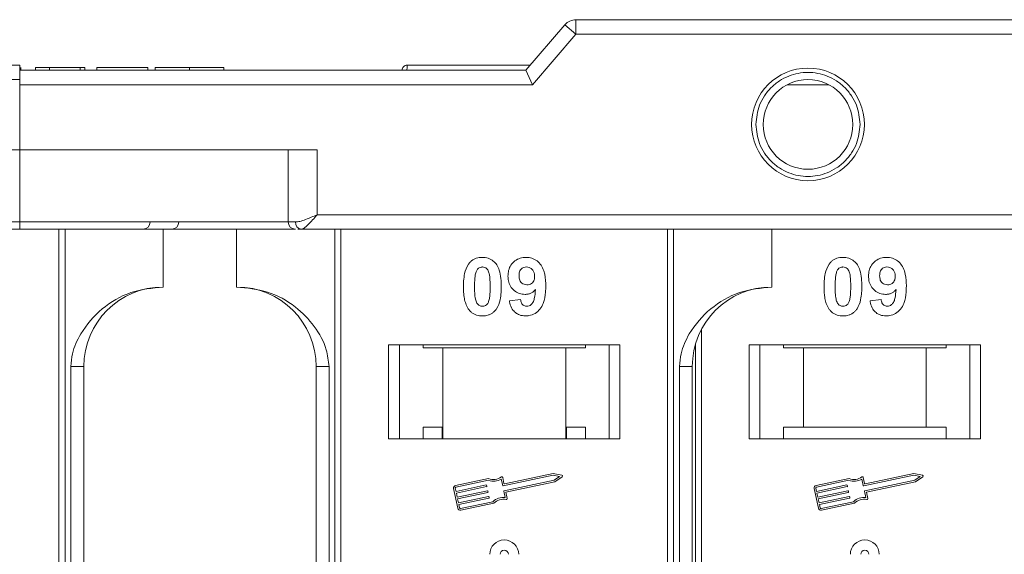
# Model space of a CAD drawing. Header units: millimetres. Extents: x 1675 to 3137, y 343 to 1376.
# Tile 22 of 84: x 2448 to 2516, y 654 to 691. Entities that reach past the tile are written whole.
import ezdxf

# ---------------------------------------------------------------- set-up
doc = ezdxf.new("R2010")
doc.units = ezdxf.units.MM

msp = doc.modelspace()

# ---------------------------------------------------------------- linework, layer by layer
at = {"color": 7, "linetype": 'Continuous', "lineweight": 15}
for p, q in [((2485.583, 691.087), (2482.883, 687.936)), ((2486.342, 690.436), (2485.583, 691.087)), ((2486.342, 690.436), (2486.342, 691.436)), ((2538.883, 691.436), (2486.342, 691.436)), ((2483.342, 686.936), (2486.342, 690.436)), ((2486.342, 690.436), (2538.883, 690.436)), ((2474.662, 688.286), (2474.662, 688.286)), ((2482.883, 687.936), (2447.883, 687.936)), ((2474.312, 687.936), (2447.883, 687.936)), ((2447.953, 687.936), (2447.953, 688.136)), ((2448.979, 687.936), (2448.979, 688.136)), ((2448.979, 688.136), (2449.94, 688.136)), ((2449.94, 688.136), (2449.94, 687.936)), ((2449.94, 688.136), (2452.056, 688.136)), ((2452.056, 688.136), (2452.056, 687.936)), ((2452.056, 688.136), (2452.376, 688.136)), ((2452.376, 688.136), (2452.376, 687.936)), ((2453.209, 688.136), (2456.735, 688.136)), ((2453.209, 687.936), (2453.209, 688.136)), ((2456.735, 688.136), (2456.735, 687.936)), ((2457.248, 688.136), (2457.248, 687.936)), ((2459.627, 687.936), (2459.627, 688.136)), ((2461.992, 687.936), (2461.992, 688.136)), ((2482.883, 687.936), (2483.342, 686.936)), ((2447.883, 687.286), (2432.454, 687.286)), ((2447.883, 686.936), (2447.883, 687.286)), ((2447.883, 682.436), (2447.883, 686.936)), ((2447.883, 686.936), (2483.342, 686.936)), ((2500.952, 686.936), (2503.813, 686.936)), ((2430.454, 682.436), (2447.883, 682.436)), ((2468.446, 682.436), (2447.883, 682.436)), ((2447.883, 682.436), (2447.883, 677.436)), ((2466.446, 682.436), (2466.446, 677.436)), ((2468.446, 677.936), (2468.446, 682.436)), ((2447.883, 677.436), (2398.311, 677.436)), ((2447.883, 677.436), (2447.883, 676.936)), ((2466.446, 677.436), (2447.883, 677.436)), ((2466.446, 677.436), (2466.955, 677.436)), ((2538.883, 677.936), (2468.446, 677.936)), ((2398.311, 676.936), (2447.883, 676.936)), ((2450.6, 676.936), (2450.6, 616.936)), ((2451.019, 616.936), (2451.019, 676.936)), ((2457.812, 672.936), (2457.812, 676.936)), ((2462.883, 676.936), (2462.883, 672.936)), ((2462.883, 676.936), (2466.941, 676.936)), ((2467.116, 676.936), (2467.328, 676.936)), ((2467.328, 676.936), (2538.883, 676.936)), ((2469.675, 676.936), (2469.675, 616.936)), ((2470.094, 616.936), (2470.094, 676.936)), ((2492.671, 676.936), (2492.671, 616.936)), ((2493.09, 616.936), (2493.09, 676.936)), ((2499.883, 672.936), (2499.883, 676.936)), ((2481.742, 671.98), (2482.511, 672.065)), ((2506.671, 671.98), (2507.44, 672.065)), ((2495.024, 623.859), (2495.024, 670.014)), ((2489.383, 668.936), (2473.383, 668.936)), ((2473.383, 668.936), (2473.383, 662.436)), ((2474.133, 662.436), (2474.133, 668.936)), ((2475.769, 668.736), (2475.769, 668.936)), ((2475.769, 668.736), (2477.133, 668.736)), ((2477.133, 668.736), (2477.133, 662.436)), ((2485.633, 668.736), (2477.133, 668.736)), ((2485.633, 662.436), (2485.633, 668.736)), ((2485.633, 668.736), (2486.996, 668.736)), ((2486.996, 668.936), (2486.996, 668.736)), ((2488.633, 668.936), (2488.633, 662.436)), ((2489.383, 662.436), (2489.383, 668.936)), ((2494.605, 668.984), (2494.605, 624.888)), ((2514.312, 668.936), (2498.312, 668.936)), ((2498.312, 668.936), (2498.312, 662.436)), ((2499.062, 662.436), (2499.062, 668.936)), ((2500.698, 668.736), (2500.698, 668.936)), ((2500.698, 668.736), (2502.062, 668.736)), ((2502.062, 668.736), (2502.062, 663.236)), ((2510.562, 668.736), (2502.062, 668.736)), ((2510.562, 663.236), (2510.562, 668.736)), ((2510.562, 668.736), (2511.926, 668.736)), ((2511.926, 668.936), (2511.926, 668.736)), ((2513.562, 668.936), (2513.562, 662.436)), ((2514.312, 662.436), (2514.312, 668.936)), ((2451.427, 667.436), (2451.427, 626.436)), ((2452.312, 667.436), (2451.427, 667.436)), ((2452.312, 626.436), (2452.312, 667.436)), ((2468.383, 667.436), (2469.268, 667.436)), ((2468.383, 667.436), (2468.383, 626.436)), ((2469.268, 626.436), (2469.268, 667.436)), ((2493.497, 667.436), (2493.497, 626.436)), ((2494.383, 667.436), (2493.497, 667.436)), ((2494.383, 626.436), (2494.383, 667.436)), ((2477.086, 663.236), (2475.769, 663.236)), ((2475.769, 663.236), (2475.769, 662.436)), ((2477.086, 662.436), (2477.086, 663.236)), ((2486.996, 663.236), (2485.679, 663.236)), ((2485.679, 663.236), (2485.679, 662.436)), ((2486.996, 662.436), (2486.996, 663.236)), ((2502.062, 663.236), (2500.698, 663.236)), ((2500.698, 663.236), (2500.698, 662.436)), ((2510.562, 663.236), (2502.062, 663.236)), ((2511.926, 663.236), (2510.562, 663.236)), ((2511.926, 662.436), (2511.926, 663.236)), ((2473.383, 662.436), (2489.383, 662.436)), ((2498.312, 662.436), (2514.312, 662.436)), ((2480.301, 659.689), (2478.022, 659.208)), ((2481.275, 659.205), (2481.181, 659.649)), ((2481.366, 659.344), (2481.278, 659.76)), ((2484.771, 659.914), (2481.31, 659.182)), ((2484.77, 660.033), (2481.4, 659.321)), ((2485.371, 659.916), (2484.77, 660.033)), ((2485.213, 659.827), (2484.771, 659.914)), ((2484.844, 659.569), (2485.213, 659.827)), ((2484.892, 659.459), (2485.394, 659.81)), ((2505.23, 659.689), (2502.951, 659.208)), ((2506.204, 659.205), (2506.111, 659.649)), ((2506.295, 659.344), (2506.207, 659.76)), ((2509.701, 659.914), (2506.239, 659.182)), ((2509.7, 660.033), (2506.33, 659.321)), ((2510.301, 659.916), (2509.7, 660.033)), ((2510.143, 659.827), (2509.701, 659.914)), ((2509.773, 659.569), (2510.143, 659.827)), ((2509.821, 659.459), (2510.323, 659.81)), ((2477.886, 658.999), (2478.177, 657.62)), ((2478.001, 659.023), (2478.049, 658.794)), ((2480.289, 659.567), (2478.046, 659.093)), ((2478.049, 658.794), (2480.132, 659.234)), ((2480.156, 659.119), (2478.074, 658.679)), ((2480.167, 659.211), (2480.179, 659.153)), ((2481.383, 658.838), (2484.844, 659.569)), ((2481.493, 658.741), (2484.892, 659.459)), ((2502.816, 658.999), (2503.107, 657.62)), ((2502.93, 659.023), (2502.979, 658.794)), ((2505.218, 659.567), (2502.976, 659.093)), ((2502.979, 658.794), (2505.062, 659.234)), ((2505.086, 659.119), (2503.003, 658.679)), ((2505.096, 659.211), (2505.108, 659.153)), ((2506.312, 658.838), (2509.773, 659.569)), ((2506.422, 658.741), (2509.821, 659.459)), ((2478.074, 658.679), (2478.134, 658.391)), ((2478.134, 658.391), (2480.217, 658.831)), ((2480.241, 658.716), (2478.159, 658.276)), ((2478.159, 658.276), (2478.219, 657.989)), ((2478.219, 657.989), (2480.302, 658.429)), ((2480.326, 658.314), (2478.244, 657.874)), ((2480.252, 658.809), (2480.264, 658.751)), ((2480.337, 658.407), (2480.349, 658.349)), ((2481.454, 658.359), (2481.36, 658.803)), ((2481.587, 658.296), (2481.493, 658.741)), ((2503.003, 658.679), (2503.064, 658.391)), ((2503.064, 658.391), (2505.147, 658.831)), ((2505.171, 658.716), (2503.088, 658.276)), ((2503.088, 658.276), (2503.149, 657.989)), ((2503.149, 657.989), (2505.231, 658.429)), ((2505.256, 658.314), (2503.173, 657.874)), ((2505.181, 658.809), (2505.193, 658.751)), ((2505.266, 658.407), (2505.278, 658.349)), ((2506.383, 658.359), (2506.289, 658.803)), ((2506.516, 658.296), (2506.422, 658.741)), ((2478.244, 657.874), (2478.292, 657.645)), ((2478.362, 657.599), (2480.605, 658.073)), ((2478.386, 657.484), (2480.665, 657.966)), ((2503.173, 657.874), (2503.222, 657.645)), ((2503.291, 657.599), (2505.534, 658.073)), ((2503.316, 657.484), (2505.594, 657.966))]:
    msp.add_line(p, q, dxfattribs=at)
for radius in [3.9, 3.1]:
    msp.add_circle((2502.383, 684.186), radius, dxfattribs=at)
for centre, radius, start, end in [((2486.342, 690.436), 1, 90, 139.39871), ((2474.662, 687.936), 0.35, 89.99809, 179.99959), ((2456.4, 677.436), 0.5, 270, 0), ((2458.384, 677.436), 0.5, 270, 0), ((2466.946, 677.436), 0.5, 180, 270), ((2467.402, 677.381), 0.451, 172.91865, 260.4798), ((2457.812, 667.436), 5.5, 90, 180), ((2462.883, 667.436), 5.5, 0, 90), ((2499.883, 667.436), 5.5, 90, 180), ((2480.654, 660.487), 0.99, 248.37041, 302.16635), ((2480.654, 660.487), 0.873, 246.11204, 307.44471), ((2481.22, 659.748), 0.0587, 11.9297, 127.44471), ((2485.36, 659.858), 0.0587, 304.95116, 78.90824), ((2505.583, 660.487), 0.99, 248.37041, 302.16635), ((2505.583, 660.487), 0.873, 246.11204, 307.44471), ((2506.15, 659.748), 0.0587, 11.9297, 127.44471), ((2510.29, 659.858), 0.0587, 304.95116, 78.90824), ((2478.058, 659.036), 0.176, 101.9297, 191.9297), ((2478.058, 659.036), 0.0587, 101.9297, 191.9297), ((2480.138, 659.205), 0.0294, 11.9297, 101.9297), ((2480.15, 659.147), 0.0294, 281.9297, 11.9297), ((2481.304, 659.211), 0.0294, 191.9297, 281.9297), ((2481.394, 659.35), 0.0294, 191.9297, 281.9297), ((2502.988, 659.036), 0.176, 101.9297, 191.9297), ((2502.988, 659.036), 0.0587, 101.9297, 191.9297), ((2505.068, 659.205), 0.0294, 11.9297, 101.9297), ((2505.08, 659.147), 0.0294, 281.9297, 11.9297), ((2506.233, 659.211), 0.0294, 191.9297, 281.9297), ((2506.324, 659.35), 0.0294, 191.9297, 281.9297), ((2480.223, 658.803), 0.0294, 11.9297, 101.9297), ((2480.235, 658.745), 0.0294, 281.9297, 11.9297), ((2480.308, 658.4), 0.0294, 11.9297, 101.9297), ((2480.32, 658.343), 0.0294, 281.9297, 11.9297), ((2481.311, 657.379), 0.99, 81.69305, 135.48899), ((2481.389, 658.809), 0.0294, 101.9297, 191.9297), ((2481.529, 658.284), 0.0587, 256.41469, 11.9297), ((2505.153, 658.803), 0.0294, 11.9297, 101.9297), ((2505.165, 658.745), 0.0294, 281.9297, 11.9297), ((2505.238, 658.4), 0.0294, 11.9297, 101.9297), ((2505.25, 658.343), 0.0294, 281.9297, 11.9297), ((2506.24, 657.379), 0.99, 81.69305, 135.48899), ((2506.318, 658.809), 0.0294, 101.9297, 191.9297), ((2506.459, 658.284), 0.0587, 256.41469, 11.9297), ((2478.35, 657.657), 0.176, 191.9297, 281.9297), ((2478.35, 657.657), 0.0587, 191.9297, 281.9297), ((2481.311, 657.379), 0.873, 76.41469, 137.74736), ((2503.279, 657.657), 0.176, 191.9297, 281.9297), ((2503.279, 657.657), 0.0587, 191.9297, 281.9297), ((2506.24, 657.379), 0.873, 76.41469, 137.74736), ((2481.383, 654.436), 1, 0, 180), ((2506.312, 654.436), 1, 0, 180), ((2481.383, 654.436), 0.285, 0, 180), ((2506.312, 654.436), 0.285, 0, 180)]:
    msp.add_arc(centre, radius, start, end, dxfattribs=at)
for points, knots in [([(2447.883, 688.286), (2446.561, 688.286), (2443.878, 688.286), (2439.856, 688.286), (2436.177, 688.286), (2432.907, 688.286), (2430.048, 688.286), (2427.354, 688.286), (2424.033, 688.286), (2421.207, 688.286), (2418.976, 688.286), (2417.485, 688.286), (2416.304, 688.286), (2415.524, 688.286), (2415.429, 688.286), (2415.383, 688.286)], [0, 0, 0, 0, 0.077646, 0.157699, 0.239994, 0.304338, 0.368672, 0.434385, 0.500088, 0.631328, 0.695673, 0.760006, 0.84231, 0.922361, 1, 1, 1, 1]), ([(2447.883, 687.286), (2447.883, 687.399), (2447.883, 687.624), (2447.883, 687.923), (2447.883, 688.149), (2447.883, 688.269), (2447.883, 688.281), (2447.883, 688.286)], [0, 0, 0, 0, 0.214694, 0.429388, 0.644082, 0.858775, 1, 1, 1, 1]), ([(2474.662, 688.286), (2474.662, 688.279), (2474.663, 688.266), (2474.662, 688.162), (2474.662, 688.05), (2474.655, 687.954), (2474.654, 687.936)], [0, 0, 0, 0, 0.316913, 0.576202, 0.920428, 1, 1, 1, 1]), ([(2483.183, 688.286), (2482.979, 688.286), (2481.495, 688.286), (2478.632, 688.286), (2475.972, 688.286), (2474.662, 688.286)], [0, 0, 0, 0, 0.074565, 0.54425, 1, 1, 1, 1]), ([(2459.627, 688.136), (2459.493, 688.136), (2459.09, 688.136), (2458.429, 688.136), (2457.808, 688.136), (2457.383, 688.136), (2457.257, 688.136), (2457.25, 688.136), (2457.248, 688.136)], [0, 0, 0, 0, 0.102171, 0.30922, 0.51365, 0.692275, 0.932413, 1, 1, 1, 1]), ([(2461.992, 688.136), (2461.988, 688.136), (2461.978, 688.136), (2461.836, 688.136), (2461.444, 688.136), (2460.87, 688.136), (2460.231, 688.136), (2459.809, 688.136), (2459.627, 688.136)], [0, 0, 0, 0, 0.101888, 0.307343, 0.492963, 0.678647, 0.860791, 1, 1, 1, 1]), ([(2498.783, 684.186), (2498.831, 684.639), (2498.906, 685.338), (2499.354, 686.177), (2499.819, 686.749), (2500.392, 687.217), (2501.231, 687.651), (2502.383, 687.874), (2503.534, 687.651), (2504.373, 687.217), (2504.946, 686.749), (2505.411, 686.177), (2505.86, 685.338), (2505.934, 684.639), (2505.983, 684.186)], [0, 0, 0, 0, 0.119721, 0.184837, 0.25, 0.315115, 0.380279, 0.5, 0.619721, 0.684837, 0.75, 0.815115, 0.880279, 1, 1, 1, 1]), ([(2505.983, 684.186), (2505.934, 683.734), (2505.86, 683.035), (2505.411, 682.196), (2504.946, 681.624), (2504.373, 681.155), (2503.534, 680.721), (2502.383, 680.499), (2501.231, 680.721), (2500.392, 681.155), (2499.819, 681.623), (2499.354, 682.195), (2498.906, 683.035), (2498.831, 683.734), (2498.783, 684.186)], [0, 0, 0, 0, 0.119721, 0.184837, 0.25, 0.315115, 0.380279, 0.5, 0.619721, 0.684837, 0.75, 0.815115, 0.880279, 1, 1, 1, 1]), ([(2468.446, 677.936), (2468.176, 677.82), (2467.758, 677.639), (2467.259, 677.468), (2467.05, 677.446), (2466.955, 677.436)], [0, 0, 0, 0, 0.498413, 0.772937, 1, 1, 1, 1]), ([(2468.446, 677.936), (2468.339, 677.814), (2468.128, 677.569), (2467.818, 677.239), (2467.539, 676.989), (2467.395, 676.953), (2467.328, 676.936)], [0, 0, 0, 0, 0.251519, 0.501784, 0.765632, 1, 1, 1, 1]), ([(2447.883, 676.936), (2449.224, 676.936), (2451.949, 676.936), (2456.031, 676.936), (2459.771, 676.936), (2463.08, 676.936), (2465.329, 676.936), (2466.493, 676.936), (2466.766, 676.936)], [0, 0, 0, 0, 0.199904, 0.406008, 0.617917, 0.783559, 0.949228, 1, 1, 1, 1]), ([(2478.958, 674.581), (2479.002, 674.632), (2479.092, 674.733), (2479.261, 674.849), (2479.45, 674.932), (2479.619, 674.97), (2479.761, 674.985), (2479.833, 674.987), (2479.87, 674.988)], [0, 0, 0, 0, 0.193776, 0.3936, 0.587864, 0.788908, 0.894169, 1, 1, 1, 1]), ([(2479.87, 674.988), (2480.005, 674.977), (2480.277, 674.957), (2480.629, 674.758), (2480.901, 674.465), (2481.152, 673.865), (2481.167, 673.342), (2481.177, 672.956)], [0, 0, 0, 0, 0.147566, 0.296688, 0.431278, 0.580404, 1, 1, 1, 1]), ([(2481.639, 673.683), (2481.647, 673.818), (2481.662, 674.088), (2481.829, 674.467), (2482.109, 674.763), (2482.48, 674.958), (2482.754, 674.977), (2482.897, 674.988)], [0, 0, 0, 0, 0.197927, 0.397728, 0.597413, 0.790584, 1, 1, 1, 1]), ([(2482.897, 674.988), (2483.032, 674.977), (2483.304, 674.956), (2483.664, 674.753), (2483.956, 674.448), (2484.196, 673.913), (2484.25, 673.404), (2484.254, 673.049), (2484.254, 672.99)], [0, 0, 0, 0, 0.148288, 0.297745, 0.443713, 0.607791, 0.934708, 1, 1, 1, 1]), ([(2503.887, 674.581), (2503.932, 674.632), (2504.022, 674.733), (2504.191, 674.849), (2504.379, 674.932), (2504.549, 674.97), (2504.69, 674.985), (2504.763, 674.987), (2504.799, 674.988)], [0, 0, 0, 0, 0.193776, 0.3936, 0.587864, 0.788908, 0.894169, 1, 1, 1, 1]), ([(2504.799, 674.988), (2504.934, 674.977), (2505.206, 674.957), (2505.559, 674.758), (2505.83, 674.465), (2506.082, 673.865), (2506.096, 673.342), (2506.107, 672.956)], [0, 0, 0, 0, 0.147566, 0.296688, 0.431278, 0.580404, 1, 1, 1, 1]), ([(2506.568, 673.683), (2506.576, 673.818), (2506.592, 674.088), (2506.759, 674.467), (2507.039, 674.763), (2507.41, 674.958), (2507.684, 674.977), (2507.826, 674.988)], [0, 0, 0, 0, 0.197927, 0.397728, 0.597413, 0.790584, 1, 1, 1, 1]), ([(2507.826, 674.988), (2507.962, 674.977), (2508.233, 674.956), (2508.594, 674.753), (2508.885, 674.448), (2509.125, 673.913), (2509.18, 673.404), (2509.183, 673.049), (2509.184, 672.99)], [0, 0, 0, 0, 0.148288, 0.297745, 0.443713, 0.607791, 0.934708, 1, 1, 1, 1]), ([(2478.562, 672.964), (2478.564, 673.097), (2478.569, 673.4), (2478.641, 673.929), (2478.782, 674.352), (2478.941, 674.559), (2478.958, 674.581)], [0, 0, 0, 0, 0.2367308, 0.5375555, 0.9496679, 1, 1, 1, 1]), ([(2479.331, 672.964), (2479.332, 673.03), (2479.333, 673.164), (2479.339, 673.344), (2479.349, 673.505), (2479.363, 673.647), (2479.381, 673.789), (2479.405, 673.882), (2479.417, 673.928)], [0, 0, 0, 0, 0.2059417, 0.4119594, 0.558149, 0.7045024, 0.8518015, 1, 1, 1, 1]), ([(2479.417, 673.928), (2479.441, 673.998), (2479.479, 674.11), (2479.587, 674.235), (2479.711, 674.302), (2479.81, 674.318), (2479.863, 674.321), (2479.87, 674.321)], [0, 0, 0, 0, 0.334804, 0.542561, 0.750382, 0.970721, 1, 1, 1, 1]), ([(2479.87, 674.321), (2479.926, 674.315), (2480.029, 674.306), (2480.161, 674.229), (2480.274, 674.081), (2480.369, 673.807), (2480.403, 673.414), (2480.407, 673.115), (2480.408, 672.964)], [0, 0, 0, 0, 0.104614, 0.188814, 0.273512, 0.444127, 0.719481, 1, 1, 1, 1]), ([(2482.408, 673.722), (2482.412, 673.809), (2482.419, 673.947), (2482.493, 674.126), (2482.602, 674.234), (2482.746, 674.308), (2482.852, 674.316), (2482.912, 674.321)], [0, 0, 0, 0, 0.29132, 0.465539, 0.641632, 0.798664, 1, 1, 1, 1]), ([(2482.912, 674.321), (2482.98, 674.314), (2483.117, 674.299), (2483.291, 674.183), (2483.419, 674.025), (2483.477, 673.842), (2483.483, 673.721), (2483.485, 673.665)], [0, 0, 0, 0, 0.207955, 0.420406, 0.62732, 0.827707, 1, 1, 1, 1]), ([(2503.492, 672.964), (2503.494, 673.097), (2503.499, 673.4), (2503.571, 673.929), (2503.711, 674.352), (2503.87, 674.559), (2503.887, 674.581)], [0, 0, 0, 0, 0.236731, 0.537555, 0.949668, 1, 1, 1, 1]), ([(2504.261, 672.964), (2504.261, 673.03), (2504.262, 673.164), (2504.268, 673.344), (2504.278, 673.505), (2504.292, 673.647), (2504.311, 673.789), (2504.335, 673.882), (2504.346, 673.928)], [0, 0, 0, 0, 0.205942, 0.411959, 0.558149, 0.704502, 0.851801, 1, 1, 1, 1]), ([(2504.346, 673.928), (2504.37, 673.998), (2504.408, 674.11), (2504.516, 674.235), (2504.64, 674.302), (2504.739, 674.318), (2504.793, 674.321), (2504.799, 674.321)], [0, 0, 0, 0, 0.334804, 0.542561, 0.750382, 0.970721, 1, 1, 1, 1]), ([(2504.799, 674.321), (2504.856, 674.315), (2504.958, 674.306), (2505.09, 674.229), (2505.203, 674.081), (2505.299, 673.807), (2505.333, 673.414), (2505.336, 673.115), (2505.338, 672.964)], [0, 0, 0, 0, 0.104614, 0.188814, 0.273512, 0.444127, 0.719481, 1, 1, 1, 1]), ([(2507.338, 673.722), (2507.342, 673.809), (2507.348, 673.947), (2507.423, 674.126), (2507.532, 674.234), (2507.675, 674.308), (2507.782, 674.316), (2507.842, 674.321)], [0, 0, 0, 0, 0.29132, 0.465539, 0.641632, 0.798664, 1, 1, 1, 1]), ([(2507.842, 674.321), (2507.909, 674.314), (2508.047, 674.299), (2508.221, 674.183), (2508.349, 674.025), (2508.406, 673.842), (2508.412, 673.721), (2508.415, 673.665)], [0, 0, 0, 0, 0.207955, 0.420406, 0.62732, 0.827707, 1, 1, 1, 1]), ([(2482.821, 672.424), (2482.685, 672.436), (2482.413, 672.461), (2482.062, 672.677), (2481.795, 672.983), (2481.656, 673.337), (2481.644, 673.579), (2481.639, 673.683)], [0, 0, 0, 0, 0.210189, 0.421773, 0.623603, 0.837034, 1, 1, 1, 1]), ([(2482.951, 673.09), (2482.883, 673.096), (2482.757, 673.107), (2482.594, 673.201), (2482.483, 673.332), (2482.417, 673.513), (2482.412, 673.644), (2482.408, 673.722)], [0, 0, 0, 0, 0.213937, 0.398075, 0.583091, 0.751666, 1, 1, 1, 1]), ([(2483.485, 673.665), (2483.481, 673.586), (2483.473, 673.453), (2483.387, 673.284), (2483.266, 673.175), (2483.117, 673.101), (2483.006, 673.094), (2482.951, 673.09)], [0, 0, 0, 0, 0.2673945, 0.4472142, 0.6271221, 0.8130653, 1, 1, 1, 1]), ([(2507.75, 672.424), (2507.615, 672.436), (2507.343, 672.461), (2506.992, 672.677), (2506.724, 672.983), (2506.586, 673.337), (2506.574, 673.579), (2506.568, 673.683)], [0, 0, 0, 0, 0.210189, 0.421773, 0.623603, 0.837034, 1, 1, 1, 1]), ([(2507.88, 673.09), (2507.813, 673.096), (2507.687, 673.107), (2507.523, 673.201), (2507.412, 673.332), (2507.347, 673.513), (2507.341, 673.644), (2507.338, 673.722)], [0, 0, 0, 0, 0.213937, 0.398075, 0.583091, 0.751666, 1, 1, 1, 1]), ([(2508.415, 673.665), (2508.41, 673.586), (2508.402, 673.453), (2508.316, 673.284), (2508.196, 673.175), (2508.046, 673.101), (2507.936, 673.094), (2507.88, 673.09)], [0, 0, 0, 0, 0.2673945, 0.4472142, 0.6271221, 0.8130653, 1, 1, 1, 1]), ([(2457.812, 672.936), (2457.052, 672.86), (2455.532, 672.707), (2453.51, 671.517), (2452.178, 669.967), (2451.518, 668.523), (2451.451, 667.73), (2451.427, 667.436)], [0, 0, 0, 0, 0.249096, 0.498243, 0.745205, 0.90541, 1, 1, 1, 1]), ([(2469.268, 667.436), (2469.224, 667.827), (2469.113, 668.826), (2468.29, 670.28), (2466.92, 671.693), (2465.054, 672.729), (2463.604, 672.868), (2462.883, 672.936)], [0, 0, 0, 0, 0.125713, 0.321276, 0.524466, 0.763484, 1, 1, 1, 1]), ([(2478.955, 671.347), (2478.915, 671.402), (2478.836, 671.511), (2478.728, 671.748), (2478.637, 672.056), (2478.588, 672.393), (2478.565, 672.697), (2478.563, 672.875), (2478.562, 672.964)], [0, 0, 0, 0, 0.118441, 0.239346, 0.459593, 0.684925, 0.84224, 1, 1, 1, 1]), ([(2479.87, 671.603), (2479.801, 671.611), (2479.691, 671.624), (2479.563, 671.712), (2479.459, 671.865), (2479.366, 672.14), (2479.337, 672.529), (2479.333, 672.818), (2479.331, 672.964)], [0, 0, 0, 0, 0.12537, 0.20229, 0.279179, 0.464758, 0.730582, 1, 1, 1, 1]), ([(2480.408, 672.964), (2480.408, 672.897), (2480.407, 672.764), (2480.401, 672.583), (2480.391, 672.421), (2480.377, 672.279), (2480.358, 672.136), (2480.334, 672.042), (2480.322, 671.996)], [0, 0, 0, 0, 0.20527, 0.410616, 0.55715, 0.703844, 0.851471, 1, 1, 1, 1]), ([(2481.177, 672.956), (2481.175, 672.822), (2481.17, 672.519), (2481.099, 672), (2480.961, 671.58), (2480.804, 671.373), (2480.782, 671.343)], [0, 0, 0, 0, 0.237281, 0.538591, 0.932677, 1, 1, 1, 1]), ([(2483.544, 672.758), (2483.498, 672.71), (2483.404, 672.611), (2483.257, 672.522), (2483.13, 672.47), (2483.031, 672.443), (2482.927, 672.427), (2482.856, 672.425), (2482.821, 672.424)], [0, 0, 0, 0, 0.243491, 0.496266, 0.61821, 0.741704, 0.870158, 1, 1, 1, 1]), ([(2484.254, 672.99), (2484.251, 672.857), (2484.243, 672.455), (2484.152, 671.9), (2483.874, 671.391), (2483.527, 671.089), (2483.157, 670.951), (2482.924, 670.94), (2482.839, 670.936)], [0, 0, 0, 0, 0.142337, 0.429127, 0.589943, 0.751205, 0.909895, 1, 1, 1, 1]), ([(2482.938, 671.603), (2482.992, 671.608), (2483.1, 671.619), (2483.252, 671.718), (2483.393, 671.888), (2483.502, 672.25), (2483.527, 672.551), (2483.544, 672.758)], [0, 0, 0, 0, 0.112015, 0.224355, 0.367768, 0.565827, 1, 1, 1, 1]), ([(2499.883, 672.936), (2499.123, 672.86), (2497.602, 672.707), (2495.581, 671.517), (2494.249, 669.967), (2493.588, 668.523), (2493.522, 667.73), (2493.497, 667.436)], [0, 0, 0, 0, 0.249096, 0.498243, 0.745205, 0.90541, 1, 1, 1, 1]), ([(2503.884, 671.347), (2503.845, 671.402), (2503.765, 671.511), (2503.657, 671.748), (2503.567, 672.056), (2503.517, 672.393), (2503.495, 672.697), (2503.493, 672.875), (2503.492, 672.964)], [0, 0, 0, 0, 0.1184406, 0.2393457, 0.4595932, 0.6849248, 0.8422399, 1, 1, 1, 1]), ([(2504.799, 671.603), (2504.731, 671.611), (2504.621, 671.624), (2504.493, 671.712), (2504.388, 671.865), (2504.296, 672.14), (2504.267, 672.529), (2504.263, 672.818), (2504.261, 672.964)], [0, 0, 0, 0, 0.12537, 0.20229, 0.279179, 0.464758, 0.730582, 1, 1, 1, 1]), ([(2505.338, 672.964), (2505.337, 672.897), (2505.336, 672.764), (2505.33, 672.583), (2505.32, 672.421), (2505.306, 672.279), (2505.288, 672.136), (2505.264, 672.042), (2505.252, 671.996)], [0, 0, 0, 0, 0.20527, 0.410616, 0.55715, 0.703844, 0.851471, 1, 1, 1, 1]), ([(2506.107, 672.956), (2506.105, 672.822), (2506.099, 672.519), (2506.029, 672), (2505.89, 671.58), (2505.734, 671.373), (2505.711, 671.343)], [0, 0, 0, 0, 0.237281, 0.538591, 0.932677, 1, 1, 1, 1]), ([(2508.473, 672.758), (2508.427, 672.71), (2508.333, 672.611), (2508.186, 672.522), (2508.06, 672.47), (2507.961, 672.443), (2507.857, 672.427), (2507.786, 672.425), (2507.75, 672.424)], [0, 0, 0, 0, 0.243491, 0.496266, 0.61821, 0.741704, 0.870158, 1, 1, 1, 1]), ([(2509.184, 672.99), (2509.181, 672.857), (2509.172, 672.455), (2509.082, 671.9), (2508.803, 671.391), (2508.457, 671.089), (2508.087, 670.951), (2507.853, 670.94), (2507.769, 670.936)], [0, 0, 0, 0, 0.142337, 0.429127, 0.589943, 0.751205, 0.909895, 1, 1, 1, 1]), ([(2507.867, 671.603), (2507.921, 671.608), (2508.03, 671.619), (2508.181, 671.718), (2508.322, 671.888), (2508.432, 672.25), (2508.456, 672.551), (2508.473, 672.758)], [0, 0, 0, 0, 0.112015, 0.224355, 0.367768, 0.565827, 1, 1, 1, 1]), ([(2480.322, 671.996), (2480.299, 671.927), (2480.261, 671.815), (2480.154, 671.69), (2480.032, 671.624), (2479.933, 671.605), (2479.878, 671.603), (2479.87, 671.603)], [0, 0, 0, 0, 0.333678, 0.540413, 0.747264, 0.961209, 1, 1, 1, 1]), ([(2482.839, 670.936), (2482.703, 670.948), (2482.458, 670.968), (2482.144, 671.149), (2481.901, 671.429), (2481.787, 671.727), (2481.751, 671.926), (2481.742, 671.98)], [0, 0, 0, 0, 0.2427882, 0.4388655, 0.6348012, 0.9009361, 1, 1, 1, 1]), ([(2482.511, 672.065), (2482.524, 671.985), (2482.545, 671.862), (2482.635, 671.718), (2482.739, 671.64), (2482.846, 671.607), (2482.913, 671.604), (2482.938, 671.603)], [0, 0, 0, 0, 0.3447142, 0.5290593, 0.7142089, 0.8921959, 1, 1, 1, 1]), ([(2505.252, 671.996), (2505.229, 671.927), (2505.191, 671.815), (2505.083, 671.69), (2504.961, 671.624), (2504.862, 671.605), (2504.808, 671.603), (2504.799, 671.603)], [0, 0, 0, 0, 0.333678, 0.540413, 0.747264, 0.961209, 1, 1, 1, 1]), ([(2507.769, 670.936), (2507.633, 670.948), (2507.387, 670.968), (2507.074, 671.149), (2506.831, 671.429), (2506.717, 671.727), (2506.681, 671.926), (2506.671, 671.98)], [0, 0, 0, 0, 0.2427882, 0.4388655, 0.6348012, 0.9009361, 1, 1, 1, 1]), ([(2507.44, 672.065), (2507.454, 671.985), (2507.474, 671.862), (2507.564, 671.718), (2507.669, 671.64), (2507.776, 671.607), (2507.842, 671.604), (2507.867, 671.603)], [0, 0, 0, 0, 0.3447142, 0.5290593, 0.7142089, 0.8921959, 1, 1, 1, 1]), ([(2479.87, 670.936), (2479.803, 670.939), (2479.668, 670.943), (2479.47, 670.987), (2479.28, 671.065), (2479.135, 671.163), (2479.028, 671.261), (2478.979, 671.319), (2478.955, 671.347)], [0, 0, 0, 0, 0.192635, 0.388697, 0.582015, 0.783044, 0.890959, 1, 1, 1, 1]), ([(2480.782, 671.343), (2480.737, 671.292), (2480.647, 671.191), (2480.478, 671.075), (2480.29, 670.992), (2480.12, 670.954), (2479.979, 670.939), (2479.906, 670.937), (2479.87, 670.936)], [0, 0, 0, 0, 0.193769, 0.393564, 0.587886, 0.789131, 0.894283, 1, 1, 1, 1]), ([(2504.799, 670.936), (2504.732, 670.939), (2504.598, 670.943), (2504.4, 670.987), (2504.209, 671.065), (2504.064, 671.163), (2503.958, 671.261), (2503.909, 671.319), (2503.884, 671.347)], [0, 0, 0, 0, 0.192635, 0.388697, 0.582015, 0.783044, 0.890959, 1, 1, 1, 1]), ([(2505.711, 671.343), (2505.667, 671.292), (2505.577, 671.191), (2505.408, 671.075), (2505.219, 670.992), (2505.05, 670.954), (2504.908, 670.939), (2504.836, 670.937), (2504.799, 670.936)], [0, 0, 0, 0, 0.193769, 0.393564, 0.587886, 0.789131, 0.894283, 1, 1, 1, 1])]:
    msp.add_open_spline(points, degree=3, knots=knots, dxfattribs=at)

doc.saveas('drawing.dxf')
